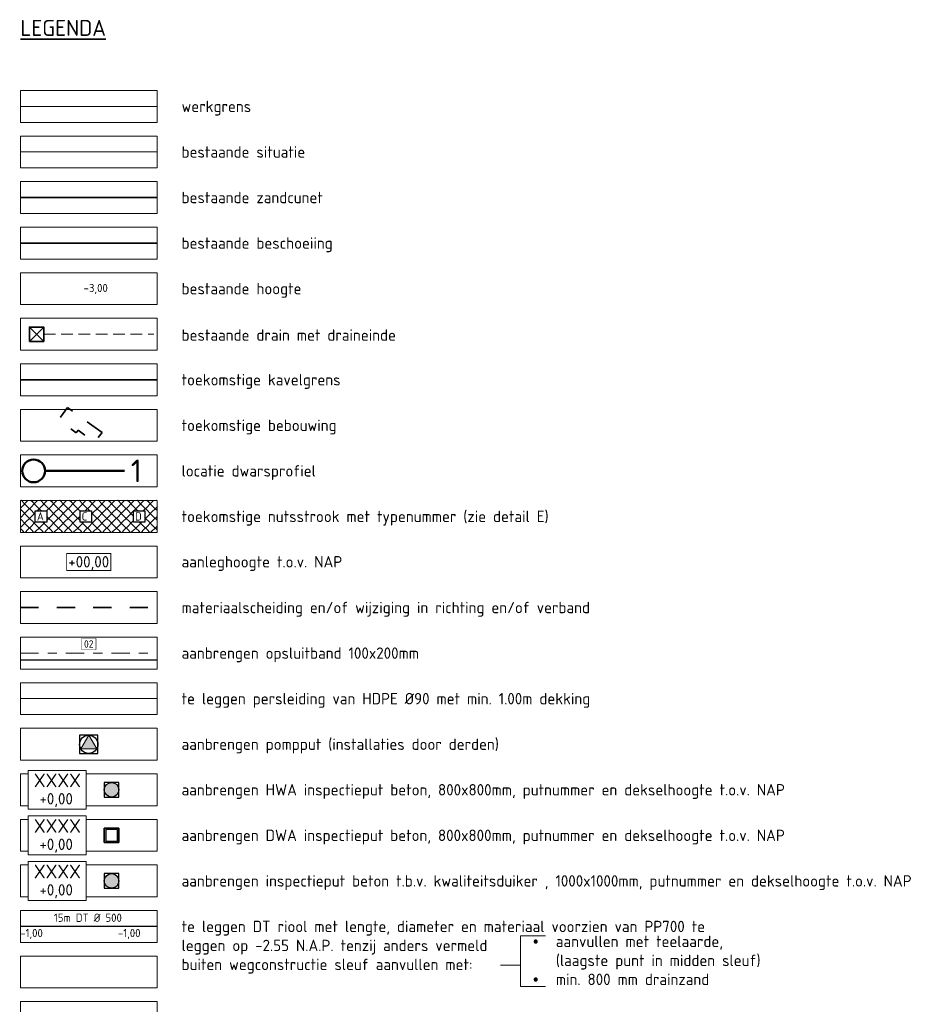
# Model space of a CAD drawing. Header units: metres. Extents: x 240159 to 241664, y 578380 to 583939.
# Tile 64 of 71: x 241175 to 241273, y 583326 to 583434. Entities that reach past the tile are written whole.
import ezdxf
from ezdxf.enums import TextEntityAlignment as Align
from ezdxf.lldxf.tags import DXFTag

# ---------------------------------------------------------------- set-up
doc = ezdxf.new("R2010")
doc.units = ezdxf.units.M
doc.set_wipeout_variables(frame=1)
for name, pattern in [('DASHED', [19.05, 12.7, -6.35]), ('NLCS-HIDDEN', [4, 2, -2]), ('VH-OPSLUITBAND_A', [5, 2, -1, 1, -1]), ('XX-HIDDEN', [4, 2, -2])]:
    doc.linetypes.add(name, pattern=pattern)
for name, color, linetype, lineweight in [('B-WE-RI-HWA_DRAINEINDE-G', 252, 'Continuous', 35), ('B-WE-RI-PERSLEIDING-G', 210, 'RI-PERS', 18), ('B-WE-VH-KANTVERHARDING-G', 4, 'Continuous', 18), ('N-AL-HOOGTELABEL-S', 7, 'Continuous', 13), ('N-WE-BV-GELEIDECONSTRUCTIE_GELEIDERAIL_KUNSTWERK_VLP1DL13360-G', 210, 'BV-VLP1DL13360', 35), ('N-WE-GW-GRONDWERK_INSTEEK_SLEUF-G_CONTOUR_ZANDCUNET', 52, 'Continuous', 35), ('N-WE-KG-GRENS_PERCEEL-G', 150, 'KG-PERCEEL', 35), ('N-WE-KL-TRACE_WENSTRACE-A', 7, 'Continuous', 25), ('N-WE-OG-BEBOUWING-G', 7, 'NLCS-HIDDEN', 35), ('N-WE-RI-BOB-T', 7, 'Continuous', 13), ('N-WE-RI-MATERIAAL_DIAMETER_LENGTE-T', 7, 'Continuous', 13), ('N-WE-VH-KANTOPSLUITING_BANDNUMMER-S', 7, 'Continuous', 13), ('N-WE-VH-KANTOPSLUITING_OPSLUITBAND_100x200-G', 150, 'VH-OPSLUITBAND_A', 18), ('N-WE-VH-KANTVERHARDING-G', 4, 'Continuous', 30), ('N-WE-VH-MATERIAALGRENS-G', 7, 'XX-HIDDEN', 35), ('N-XX-AL-HOOGTELABEL-T25-M', 7, 'Continuous', 25), ('T-WE-GR-MAAIVELD-G', 3, 'DASHED', 0), ('X-XX-AL-LEGENDA-G', 7, 'Continuous', 18), ('X-XX-AL-LEGENDA-T25', 7, 'Continuous', 25), ('X-XX-AL-T25', 7, 'Continuous', 25), ('X-XX-AL-T35', 50, 'Continuous', 35), ('X-XX-AL-VERWIJZING_PROFIEL-S', 160, 'Continuous', 13), ('X-XX-WE-KG-WERKGRENS-G', 10, 'XX-WERKGRENS_CIRCEL', 20)]:
    doc.layers.add(name, color=color, linetype=linetype, lineweight=lineweight)
for name, color, linetype, lineweight, true_color in [('N-WE-RI-HWA_LEIDINGINFO-S', 150, 'Continuous', 13, 0x007fff), ('N-WE-RI-HWA_PUTNUMMER-S', 150, 'Continuous', 13, 0x007fff), ('N-WE-RI-HWA_RIOOLPUT-S', 150, 'Continuous', 13, 0x007fff), ('N-WE-RI-HWA_TRANSPORTLEIDING_BETON_500-G', 150, 'Continuous', 20, 0x007fff), ('N-WE-RI-KWALITEITSDUIKER_PUT-S', 7, 'Continuous', 13, 0x00ff04), ('N-WE-RI-PERSLEIDING_RIOOLPUT_POMPPUT-S', 6, 'Continuous', 13, 0xff00ff), ('N-WE-RI-VWA_PUTNUMMER-S', 20, 'Continuous', 13, 0xff3f00), ('N-WE-RI-VWA_RIOOLPUT-S', 20, 'Continuous', 13, 0xff3f00), ('X-XX-AL-VERWIJZING-NUTS_A-T18', 7, 'Continuous', 25, 0xfe0101), ('X-XX-AL-VERWIJZING-NUTS_C-T18', 7, 'Continuous', 25, 0x01fe01), ('X-XX-AL-VERWIJZING-NUTS_D-T18', 7, 'Continuous', 25, 0xfe01fe)]:
    doc.layers.add(name, color=color, linetype=linetype, lineweight=lineweight, true_color=true_color)
doc.layers.add('X-XX-AL-HULPLIJN-G', color=6, linetype='Continuous', lineweight=18, plot=False)
doc.styles.add('NLCS-ISO', font='NLCS-ISO.ttf')
doc.styles.add('NLCS-ISO-ANNOTATIEF-T25', font='NLCS-ISO.ttf', dxfattribs={"height": 2.5})
doc.styles.add('NLCS-ISO-M1000-T25', font='NLCS-ISO.ttf', dxfattribs={"height": 2.5})
doc.styles.add('NLCS-ISO-M200-T25', font='NLCS-ISO.ttf', dxfattribs={"height": 0.5})
doc.styles.add('NLCS-ISO-M200-T35', font='NLCS-ISO.ttf', dxfattribs={"height": 0.7})
doc.linetypes.add('BV-VLP1DL13360', pattern='A,2,-1,[249,NLCS.SHX,S=0.5,R=0,X=0,Y=0],-1', length=4)
tags = doc.linetypes.add('KG-PERCEEL', pattern='A,5.5,-2,["P",Standard,S=1.8,R=0,X=-0.5,Y=-0.9],-2,5.5,-2,[5,NLCS.SHX,S=0.75,R=0,X=0,Y=0],-2', length=19).pattern_tags.tags
tags[6] = DXFTag(74, 10)
tags = doc.linetypes.add('RI-PERS', pattern='A,7,-2,["P",Standard,S=1.8,R=0,X=-0.5,Y=-0.9],-2,7,-2,[102,NLCS.SHX,S=1,R=180,X=0,Y=0],-2', length=22).pattern_tags.tags
tags[6] = DXFTag(74, 10)
doc.linetypes.add('XX-WERKGRENS_CIRCEL', pattern='A,10,-2.5,[69,NLCS.SHX,S=1,R=0,X=0,Y=0],-2.5', length=15)

# ---------------------------------------------------------------- blocks, each defined once
blk = doc.blocks.new('N-SRI-PUT_HWA-SO')
h = blk.add_hatch(color=256)
h.dxf.hatch_style = 1
h.paths.add_polyline_path([(-2, 0, 1), (2, 0, 1)])
at = {"lineweight": -3, "flags": 128}
blk.add_lwpolyline([(-2, -2), (2, -2), (2, 2), (-2, 2)], close=True, dxfattribs=at)
at = {"lineweight": -3}
blk.add_circle((0, 0), 2, dxfattribs=at)
blk = doc.blocks.new('*U196')
at = {"layer": 'N-WE-RI-BOB-T', "color": 0, "style": 'NLCS-ISO'}
for tag, p in [('BOB_LINKS', (-12.38, -1.63)), ('BOB_RECHTS', (9.05, -1.63))]:
    blk.add_attdef(tag, text='', height=1.8, dxfattribs=at).set_placement(p, align=Align.MIDDLE_CENTER)
at = {"layer": 'N-WE-RI-MATERIAAL_DIAMETER_LENGTE-T', "color": 0, "style": 'NLCS-ISO'}
blk.add_attdef('RIOOLINFO_001', (-11.79, 1.01), '', height=1.8, dxfattribs=at)
blk = doc.blocks.new('*U10')
for points in [[(0, 0), (30, 0), (30, -7), (0, -7)], [(0, -10), (30, -10), (30, -17), (0, -17)], [(0, -20), (30, -20), (30, -27), (0, -27)], [(0, -30), (30, -30), (30, -37), (0, -37)], [(0, -40), (30, -40), (30, -47), (0, -47)], [(0, -50), (30, -50), (30, -57), (0, -57)], [(0, -60), (30, -60), (30, -67), (0, -67)], [(0, -70), (30, -70), (30, -77), (0, -77)], [(0, -80), (30, -80), (30, -87), (0, -87)], [(0, -90), (30, -90), (30, -97), (0, -97)], [(0, -100), (30, -100), (30, -107), (0, -107)], [(0, -110), (30, -110), (30, -117), (0, -117)], [(0, -120), (30, -120), (30, -127), (0, -127)], [(0, -130), (30, -130), (30, -137), (0, -137)], [(0, -140), (30, -140), (30, -147), (0, -147)], [(0, -150), (30, -150), (30, -157), (0, -157)], [(0, -160), (30, -160), (30, -167), (0, -167)], [(0, -170), (30, -170), (30, -177), (0, -177)], [(0, -180), (30, -180), (30, -187), (0, -187)], [(0, -190), (30, -190), (30, -197), (0, -197)], [(0, -200), (30, -200), (30, -207), (0, -207)], [(0, -210), (30, -210), (30, -217), (0, -217)], [(0, -220), (30, -220), (30, -227), (0, -227)], [(0, -230), (30, -230), (30, -237), (0, -237)], [(0, -240), (30, -240), (30, -247), (0, -247)], [(0, -250), (30, -250), (30, -257), (0, -257)], [(0, -260), (30, -260), (30, -267), (0, -267)], [(0, -270), (30, -270), (30, -277), (0, -277)], [(0, -280), (30, -280), (30, -287), (0, -287)], [(0, -290), (30, -290), (30, -297), (0, -297)], [(0, -300), (30, -300), (30, -307), (0, -307)], [(0, -310), (30, -310), (30, -317), (0, -317)], [(0, -320), (30, -320), (30, -327), (0, -327)], [(0, -330), (30, -330), (30, -337), (0, -337)], [(0, -340), (30, -340), (30, -347), (0, -347)], [(0, -350), (30, -350), (30, -357), (0, -357)], [(0, -360), (30, -360), (30, -367), (0, -367)], [(0, -370), (30, -370), (30, -377), (0, -377)], [(0, -380), (30, -380), (30, -387), (0, -387)], [(0, -390), (30, -390), (30, -397), (0, -397)], [(0, -400), (30, -400), (30, -407), (0, -407)]]:
    blk.add_lwpolyline(points, close=True)
blk = doc.blocks.new('N-SRI-PUT_VWA-SO')
at = {"lineweight": -3}
h = blk.add_hatch(color=256, dxfattribs=at)
h.dxf.hatch_style = 1
h.paths.add_polyline_path([(-2, 2), (-2, -2), (2, -2), (2, 2)])
h.paths.add_polyline_path([(1.6, 1.6), (1.6, -1.6), (-1.6, -1.6), (-1.6, 1.6)], flags=16)
at = {"lineweight": -3, "flags": 128}
for points in [[(-2, 2), (2, 2), (2, -2), (-2, -2)], [(2, -2), (2, 2), (-2, 2), (-2, -2)], [(1.6, -1.6), (1.6, 1.6), (-1.6, 1.6), (-1.6, -1.6)]]:
    blk.add_lwpolyline(points, close=True, dxfattribs=at)
blk = doc.blocks.new('*U20')
at = {"ltscale": 0.1}
blk.add_hatch(color=256, dxfattribs=at).paths.add_polyline_path([(-1.74, -0.98), (0, 2), (1.74, -0.98)])
at = {"lineweight": -3, "flags": 128}
blk.add_lwpolyline([(-2, -2), (2, -2), (2, 2), (-2, 2)], close=True, dxfattribs=at)
at = {"ltscale": 0.1, "flags": 128}
blk.add_lwpolyline([(-1.74, -0.98), (0, 2), (1.74, -0.98)], close=True, dxfattribs=at)
at = {"lineweight": -3}
blk.add_circle((0, 0), 2, dxfattribs=at)
blk = doc.blocks.new('*U21')
at = {"color": 0, "linetype": 'ByBlock', "lineweight": 50}
blk.add_lwpolyline([(17.46, 0), (0, 0)], dxfattribs=at)
blk.add_circle((-2.5, 0), 2.5, dxfattribs=at)
at = {"color": 0, "linetype": 'ByBlock', "style": 'NLCS-ISO'}
blk.add_attdef('NPROFNR_001', (18.83, -2.5), '', height=5, rotation=360, dxfattribs=at)
blk = doc.blocks.new('Beeindiging drain')
for points in [[(1.57, 1.57), (-1.58, -1.58)], [(1.57, -1.58), (-1.58, 1.57)]]:
    blk.add_lwpolyline(points)
blk.add_lwpolyline([(-1.58, -1.58), (1.57, -1.58), (1.57, 1.57), (-1.58, 1.57)], close=True)
blk = doc.blocks.new('SRI-PUTNUMMER-SO')
blk.add_wipeout([(-18.26, 4.25), (-5.56, 4.25), (-5.56, -4.29), (-18.26, -4.29)])
blk.add_lwpolyline([(-18.26, 4.25), (-5.56, 4.25), (-5.56, -4.29), (-18.26, -4.29)], close=True)
at = {"ltscale": 0.1, "style": 'NLCS-ISO'}
blk.add_attdef('PUTNR', text='', height=3.5, dxfattribs=at).set_placement((-11.88, 2.06), align=Align.MIDDLE_CENTER)
blk.add_attdef('PUTHGT_001', (-15.76, -3.47), '', height=2.5, dxfattribs=at)
blk = doc.blocks.new('SAL-HOOGTELABEL_AANLEG-SO')
blk.add_wipeout([(-4.84, 1.8), (4.85, 1.8), (4.85, -1.89), (-4.84, -1.89)])
at = {"const_width": 0.2}
blk.add_lwpolyline([(-4.84, 1.8), (4.85, 1.8), (4.85, -1.89), (-4.84, -1.89)], close=True, dxfattribs=at)
at = {"style": 'NLCS-ISO'}
blk.add_attdef('HOOGTE', text='', height=2, dxfattribs=at).set_placement((0, 0), align=Align.MIDDLE_CENTER)
blk = doc.blocks.new('*U246')
blk.add_lwpolyline([(-1.54, 0.76), (-1.54, 3.24), (1.54, 3.24), (1.54, 0.76)], close=True)
blk.add_wipeout([(-1.54, 0.76), (-1.54, 3.24), (1.54, 3.24), (1.54, 0.76)])
at = {"ltscale": 0.1, "style": 'NLCS-ISO'}
blk.add_attdef('NR', text='', height=1.6, dxfattribs=at).set_placement((0, 2), align=Align.MIDDLE_CENTER)

msp = doc.modelspace()

# ---------------------------------------------------------------- hatches: boundary and pattern name
at = {"layer": 'N-WE-KL-TRACE_WENSTRACE-A', "transparency": 33554559}
h = msp.add_hatch(dxfattribs=at)
h.set_pattern_fill('AKL-TRACE', color=256, scale=0.5, pattern_type=2)
h.set_pattern_definition([(45, (129509.1891, 294509.82006), (-0.5303300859, 0.5303300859), [0.5]), (135, (129509.1891, 294509.82006), (-0.5303300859, -0.5303300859), [0.5])])
h.paths.add_polyline_path([(241175.558, 583381.518), (241190.558, 583381.518), (241190.558, 583378.018), (241175.558, 583378.018)])

# ---------------------------------------------------------------- linework, layer by layer
at = {"layer": 'B-WE-RI-PERSLEIDING-G', "flags": 128}
msp.add_lwpolyline([(241175.558, 583359.768), (241190.558, 583359.768)], dxfattribs=at)
at = {"layer": 'B-WE-VH-KANTVERHARDING-G', "color": 252, "flags": 128}
msp.add_lwpolyline([(241175.558, 583419.768), (241190.558, 583419.768)], dxfattribs=at)
at = {"layer": 'N-WE-BV-GELEIDECONSTRUCTIE_GELEIDERAIL_KUNSTWERK_VLP1DL13360-G', "color": 252, "flags": 128}
msp.add_lwpolyline([(241175.558, 583409.768), (241190.558, 583409.768)], dxfattribs=at)
at = {"layer": 'N-WE-GW-GRONDWERK_INSTEEK_SLEUF-G_CONTOUR_ZANDCUNET', "flags": 128}
msp.add_lwpolyline([(241175.558, 583414.768), (241190.558, 583414.768)], dxfattribs=at)
at = {"layer": 'N-WE-KG-GRENS_PERCEEL-G'}
msp.add_lwpolyline([(241175.558, 583394.768), (241190.558, 583394.768)], dxfattribs=at)
at = {"layer": 'N-WE-OG-BEBOUWING-G', "flags": 128}
msp.add_lwpolyline([(241184.514, 583388.962), (241180.737, 583391.722), (241179.978, 583390.665), (241181.164, 583389.785), (241180.956, 583389.475), (241181.67, 583388.935), (241181.891, 583389.234), (241183.717, 583387.902), (241184.514, 583388.962)], dxfattribs=at)
at = {"layer": 'N-WE-RI-HWA_TRANSPORTLEIDING_BETON_500-G', "const_width": 0.15, "flags": 128}
msp.add_lwpolyline([(241175.558, 583334.768), (241190.558, 583334.768)], dxfattribs=at)
at = {"layer": 'N-WE-VH-KANTOPSLUITING_OPSLUITBAND_100x200-G', "flags": 128}
msp.add_lwpolyline([(241175.558, 583364.768), (241190.558, 583364.768)], dxfattribs=at)
at = {"layer": 'N-WE-VH-KANTVERHARDING-G', "flags": 128}
msp.add_lwpolyline([(241175.558, 583364.018), (241190.558, 583364.018)], dxfattribs=at)
at = {"layer": 'N-WE-VH-MATERIAALGRENS-G', "flags": 128}
msp.add_lwpolyline([(241175.558, 583369.768), (241190.558, 583369.768)], dxfattribs=at)
at = {"layer": 'T-WE-GR-MAAIVELD-G', "color": 252, "ltscale": 0.1, "flags": 128}
msp.add_lwpolyline([(241178.131, 583399.768), (241190.184, 583399.768)], dxfattribs=at)
at = {"layer": 'X-XX-AL-LEGENDA-G'}
msp.add_line((241228.245, 583330.515), (241230.427, 583330.515), dxfattribs=at)
msp.add_lwpolyline([(241175.558, 583381.518), (241190.558, 583381.518), (241190.558, 583378.018), (241175.558, 583378.018)], close=True, dxfattribs=at)
msp.add_lwpolyline([(241233.186, 583333.754), (241230.427, 583333.754), (241230.427, 583328.167), (241233.186, 583328.167)], dxfattribs=at)
at = {"layer": 'X-XX-WE-KG-WERKGRENS-G', "flags": 128}
msp.add_lwpolyline([(241175.558, 583424.768), (241190.558, 583424.768)], dxfattribs=at)

# ---------------------------------------------------------------- block references
at = {"layer": 'B-WE-RI-HWA_DRAINEINDE-G', "color": 252, "linetype": 'Continuous', "xscale": 0.4999999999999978, "yscale": 0.4999999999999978, "zscale": 0.4999999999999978}
msp.add_blockref('Beeindiging drain', (241177.344, 583399.768), dxfattribs=at)
at = {"layer": 'N-WE-RI-HWA_LEIDINGINFO-S'}
ref = msp.add_blockref('*U196', (241183.058, 583334.768), dxfattribs=dict(at, xscale=0.5, yscale=0.5, zscale=0.5))
ref.add_attrib('RIOOLINFO_001', '15m DT %%C 500', (241179.233, 583335.274), dxfattribs={"layer": 'N-WE-RI-MATERIAAL_DIAMETER_LENGTE-T', "color": 0, "height": 0.9, "style": 'NLCS-ISO'})
ref.add_attrib('BOB_LINKS_001', '-1,00', (241175.539, 583333.594), dxfattribs={"layer": 'N-WE-RI-BOB-T', "color": 0, "height": 0.9, "style": 'NLCS-ISO'})
ref.add_attrib('BOB_RECHTS_001', '-1,00', (241186.257, 583333.594), dxfattribs={"layer": 'N-WE-RI-BOB-T', "color": 0, "height": 0.9, "style": 'NLCS-ISO'})
at = {"layer": 'N-WE-RI-HWA_RIOOLPUT-S', "xscale": 0.4, "yscale": 0.4, "zscale": 0.4}
msp.add_blockref('N-SRI-PUT_HWA-SO', (241185.558, 583349.768), dxfattribs=at)
at = {"layer": 'N-WE-RI-KWALITEITSDUIKER_PUT-S', "xscale": 0.4, "yscale": 0.4, "zscale": 0.4}
msp.add_blockref('N-SRI-PUT_HWA-SO', (241185.558, 583339.768), dxfattribs=at)
at = {"layer": 'N-WE-RI-PERSLEIDING_RIOOLPUT_POMPPUT-S', "xscale": 0.5, "yscale": 0.5, "zscale": 0.5}
msp.add_blockref('*U20', (241183.059, 583354.755), dxfattribs=at)
at = {"layer": 'N-WE-RI-VWA_RIOOLPUT-S', "xscale": 0.4, "yscale": 0.4, "zscale": 0.4}
msp.add_blockref('N-SRI-PUT_VWA-SO', (241185.558, 583344.768), dxfattribs=at)
at = {"layer": 'X-XX-AL-HULPLIJN-G', "xscale": 0.5, "yscale": 0.5, "zscale": 0.5}
msp.add_blockref('*U10', (241175.558, 583426.518), dxfattribs=at)
at = {"layer": 'X-XX-AL-VERWIJZING_PROFIEL-S', "xscale": 0.5, "yscale": 0.5, "zscale": 0.5}
msp.add_blockref('*U21', (241178.26, 583384.768), dxfattribs=at).add_auto_attribs({'NPROFNR_001': '1'})

# ---------------------------------------------------------------- texts
at = {"layer": 'X-XX-AL-LEGENDA-T25', "char_height": 1.25, "attachment_point": 1, "style": 'NLCS-ISO'}
for s, insert, width in [('werkgrens', (241193.242, 583425.393), 7.91437), ('bestaande situatie', (241193.242, 583420.393), 14.32125), ('bestaande zandcunet', (241193.242, 583415.393), 25.19169), ('bestaande beschoeiing', (241193.242, 583410.393), 22.64473), ('bestaande hoogte', (241193.242, 583405.393), 22.64473), ('bestaande drain met draineinde', (241193.242, 583400.295), 27.78516), ('toekomstige kavelgrens', (241193.242, 583395.393), 18.30557), ('toekomstige bebouwing', (241193.242, 583390.393), 21.30048), ('locatie dwarsprofiel', (241193.242, 583385.393), 21.30048), ('toekomstige nutsstrook met typenummer (zie detail E)', (241193.242, 583380.393), 45.89141), ('aanleghoogte t.o.v. NAP', (241193.242, 583375.415), 18.34125), ('materiaalscheiding en/of wijziging in richting en/of verband', (241193.242, 583370.393), 45.97875), ('aanbrengen opsluitband 100x200mm', (241193.242, 583365.393), 27.00937), ('te leggen persleiding van HDPE Ø90 met min. 1.00m dekking', (241193.242, 583360.393), 52.6066), ('aanbrengen pompput (installaties door derden)', (241193.242, 583355.393), 52.6066), ('aanbrengen HWA inspectieput beton, 800x800mm, putnummer en dekselhoogte t.o.v. NAP', (241193.242, 583350.393), 68.9761), ('aanbrengen DWA inspectieput beton, 800x800mm, putnummer en dekselhoogte t.o.v. NAP', (241193.242, 583345.393), 69.32351), ('aanbrengen inspectieput beton t.b.v. kwaliteitsduiker , 1000x1000mm, putnummer en dekselhoogte t.o.v. NAP', (241193.242, 583340.393), 83.3629), ('te leggen DT riool met lengte, diameter en materiaal voorzien van PP700 te leggen op -2.55 N.A.P. tenzij anders vermeld \\Pbuiten wegconstructie sleuf aanvullen met:', (241193.242, 583335.393), 61.99594)]:
    msp.add_mtext(s, dxfattribs=dict(at, insert=insert, width=width))
at = {"layer": 'X-XX-AL-T25', "insert": (241231.806, 583333.754), "char_height": 1.25, "width": 26.1103, "attachment_point": 1, "style": 'NLCS-ISO-M200-T25'}
msp.add_mtext('\\pi-2.5,l2.5,t2.5;{\\fSymbol|b0|i0|c2|p18;·^I}aanvullen met teelaarde, (laagste punt in midden sleuf)\\P{\\fSymbol|b0|i0|c2|p18;·^I}min. 800 mm drainzand', dxfattribs=at)
at = {"layer": 'X-XX-AL-T35', "insert": (241175.558, 583434.252), "char_height": 1.75, "width": 23.78215, "attachment_point": 1, "style": 'NLCS-ISO-M200-T35'}
msp.add_mtext('{\\LLEGENDA}', dxfattribs=at)

# ---------------------------------------------------------------- next in the draw order: block references
at = {"layer": 'N-AL-HOOGTELABEL-S'}
ref = msp.add_blockref('SAL-HOOGTELABEL_AANLEG-SO', (241183.058, 583374.79), dxfattribs=dict(at, xscale=0.5, yscale=0.5, zscale=0.5))
ref.add_attrib('HOOGTE', '+00,00', dxfattribs={"layer": '0', "height": 1.25, "style": 'NLCS-ISO-M1000-T25'}).set_placement((241183.058, 583374.79), align=Align.MIDDLE_CENTER)
at = {"layer": 'N-WE-RI-HWA_PUTNUMMER-S'}
ref = msp.add_blockref('SRI-PUTNUMMER-SO', (241185.558, 583349.768), dxfattribs=dict(at, xscale=0.5, yscale=0.5, zscale=0.5))
ref.add_attrib('PUTNR', 'XXXX', dxfattribs={"layer": '0', "ltscale": 0.1, "height": 1.5, "style": 'NLCS-ISO'}).set_placement((241179.618, 583350.798), align=Align.MIDDLE_CENTER)
ref.add_attrib('PUTHGT_001', '+0,00', (241177.649, 583348.158), dxfattribs={"layer": '0', "ltscale": 0.1, "height": 1.25, "style": 'NLCS-ISO'})
at = {"layer": 'N-WE-RI-KWALITEITSDUIKER_PUT-S'}
ref = msp.add_blockref('SRI-PUTNUMMER-SO', (241185.558, 583339.768), dxfattribs=dict(at, xscale=0.5, yscale=0.5, zscale=0.5))
ref.add_attrib('PUTNR', 'XXXX', dxfattribs={"layer": '0', "ltscale": 0.1, "height": 1.5, "style": 'NLCS-ISO'}).set_placement((241179.618, 583340.798), align=Align.MIDDLE_CENTER)
ref.add_attrib('PUTHGT_001', '+0,00', (241177.649, 583338.158), dxfattribs={"layer": '0', "ltscale": 0.1, "height": 1.25, "style": 'NLCS-ISO'})
at = {"layer": 'N-WE-RI-VWA_PUTNUMMER-S'}
ref = msp.add_blockref('SRI-PUTNUMMER-SO', (241185.558, 583344.768), dxfattribs=dict(at, xscale=0.5, yscale=0.5, zscale=0.5))
ref.add_attrib('PUTNR', 'XXXX', dxfattribs={"layer": '0', "ltscale": 0.1, "height": 1.5, "style": 'NLCS-ISO'}).set_placement((241179.618, 583345.798), align=Align.MIDDLE_CENTER)
ref.add_attrib('PUTHGT_001', '+0,00', (241177.649, 583343.158), dxfattribs={"layer": '0', "ltscale": 0.1, "height": 1.25, "style": 'NLCS-ISO'})
at = {"layer": 'N-WE-VH-KANTOPSLUITING_BANDNUMMER-S', "xscale": 0.5, "yscale": 0.5, "zscale": 0.5}
msp.add_blockref('*U246', (241183.058, 583364.768), dxfattribs=at).add_auto_attribs({'NR': '02'})

# ---------------------------------------------------------------- next in the draw order: texts
at = {"layer": 'N-XX-AL-HOOGTELABEL-T25-M', "color": 252, "insert": (241182.491, 583405.284), "char_height": 0.9, "attachment_point": 1, "style": 'NLCS-ISO-M1000-T25', "bg_fill": 3, "box_fill_scale": 1, "bg_fill_color": 256, "bg_fill_transparency": 0}
msp.add_mtext_dynamic_manual_height_columns('-3,00', width=2.6072, gutter_width=6.25, heights=[0], dxfattribs=at)
at = {"layer": 'X-XX-AL-VERWIJZING-NUTS_A-T18', "insert": (241177.368, 583380.217), "char_height": 0.9, "width": 0.9, "attachment_point": 1, "style": 'NLCS-ISO-ANNOTATIEF-T25', "bg_fill": 19, "box_fill_scale": 1.2, "bg_fill_color": 256, "bg_fill_transparency": 0}
msp.add_mtext('A', dxfattribs=at)
at = {"layer": 'X-XX-AL-VERWIJZING-NUTS_C-T18', "insert": (241182.281, 583380.217), "char_height": 0.9, "width": 0.9, "attachment_point": 1, "style": 'NLCS-ISO-ANNOTATIEF-T25', "bg_fill": 19, "box_fill_scale": 1.2, "bg_fill_color": 256, "bg_fill_transparency": 0}
msp.add_mtext('C', dxfattribs=at)
at = {"layer": 'X-XX-AL-VERWIJZING-NUTS_D-T18', "insert": (241188.134, 583380.217), "char_height": 0.9, "width": 0.9, "attachment_point": 1, "style": 'NLCS-ISO-ANNOTATIEF-T25', "bg_fill": 19, "box_fill_scale": 1.2, "bg_fill_color": 256, "bg_fill_transparency": 0}
msp.add_mtext('D', dxfattribs=at)

doc.saveas('drawing.dxf')
